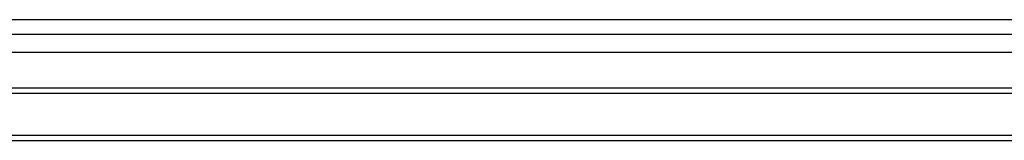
# Model space of a CAD drawing. Header units: millimetres. Extents: x 0 to 420, y 0 to 300.
# Tile 14 of 73: x 123.46 to 152.73, y 136.14 to 139.74. Entities that reach past the tile are written whole.
import ezdxf

# ---------------------------------------------------------------- set-up
doc = ezdxf.new("R2010")
doc.units = ezdxf.units.MM

msp = doc.modelspace()

# ---------------------------------------------------------------- linework, layer by layer
at = {"color": 7, "linetype": 'Continuous', "lineweight": 25}
for p, q in [((119.276, 139.7434), (156.5959, 139.7434)), ((60.2823, 139.3145), (216.8986, 139.3145)), ((60.2823, 137.7074), (216.8986, 137.7074)), ((60.2823, 137.5507), (216.8986, 137.5507)), ((60.2823, 136.2978), (216.8986, 136.2978)), ((60.2823, 136.1412), (216.8986, 136.1412))]:
    msp.add_line(p, q, dxfattribs=at)
at = {"color": 7, "linetype": 'Continuous'}
msp.add_line((66.5469, 138.7707), (210.634, 138.7707), dxfattribs=at)

doc.saveas('drawing.dxf')
